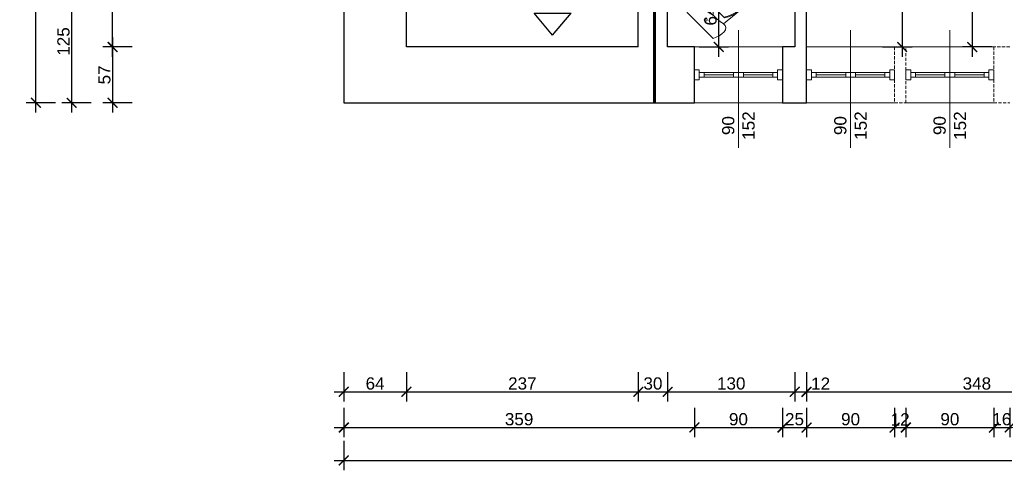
# Model space of a CAD drawing. Header units: millimetres. Extents: x 2709036 to 2756280, y 168165 to 192362.
# Tile 67 of 192: x 2713859 to 2714866, y 190326 to 190786. Entities that reach past the tile are written whole.
import ezdxf

# ---------------------------------------------------------------- set-up
doc = ezdxf.new("R2010")
doc.units = ezdxf.units.MM
doc.header["$MEASUREMENT"] = 0
doc.set_wipeout_variables(frame=1)
doc.linetypes.add('ACAD_ISO03W100', pattern=[30, 12, -18])
doc.linetypes.add('HIDDEN2', pattern=[4.7625, 3.175, -1.5875])
doc.layers.add('6 - OPISY', color=7, linetype='Continuous')
for name, color, linetype, lineweight in [('__MAZ_EKSP_PROJ', 3, 'Continuous', 0), ('__MAZ_OPIS_STOLARKA', 7, 'Continuous', 0), ('__MAZ_SCHODY', 7, 'Continuous', 0), ('__MAZ_STOLARKA OKIENNA', 7, 'Continuous', 9), ('__MAZ_WYMIARY', 7, 'Continuous', 9), ('__MAZ_ŚCIANY ISTNIEJĄCE', 7, 'Continuous', 30), ('Meble i wyposażenie', 8, 'Continuous', 5)]:
    doc.layers.add(name, color=color, linetype=linetype, lineweight=lineweight)
doc.styles.add('Arial', font='arial.ttf')
doc.styles.add('Dimensions', font='arial.ttf')
doc.styles.get("Standard").update_dxf_attribs({"font": 'arial.ttf'})
doc.styles.add('styl1', font='arial.ttf')
doc.dimstyles.new('100', dxfattribs={"dimtxt": 10, "dimasz": 10, "dimexe": 18, "dimexo": 15, "dimgap": 9, "dimtad": 1, "dimdec": 1, "dimrnd": 0.5, "dimdsep": 46, "dimtxsty": 'Dimensions', "dimblk": 'ARCHTICK', "dimcen": 9, "dimdle": 10, "dimadec": 1, "dimazin": 2, "dimtfac": 1, "dimtdec": 4, "dimtofl": 0, "dimtmove": 2, "dimatfit": 3, "dimfxl": 1, "dimtolj": 1, "dimtzin": 0, "dimarcsym": 0})

# ---------------------------------------------------------------- blocks, each defined once
blk = doc.blocks.new('WC DP')
at = {"color": 0, "lineweight": -2, "ltscale": 14728.445072}
blk.add_wipeout([(-189, -41), (-202, -72), (-212, -104), (-218, -137), (-220, -170), (-215, -193), (-200, -211), (-180, -222), (-156, -222), (-118, -215), (-79, -211), (-39, -208), (0, -207), (39, -208), (79, -211), (118, -215), (156, -222), (180, -222), (200, -211), (215, -193), (220, -170), (218, -137), (212, -104), (202, -72), (189, -41)], dxfattribs=at).dxf.layer = 'Meble i wyposażenie'
at = {"layer": 'Meble i wyposażenie', "color": 0, "lineweight": -2}
for p, q in [((-202, -72), (-212, -104)), ((-189, -41), (-202, -72)), ((189, -41), (-189, -41)), ((202, -72), (189, -41)), ((212, -104), (202, -72)), ((-212, -104), (-218, -137)), ((218, -137), (212, -104))]:
    blk.add_line(p, q, dxfattribs=at)
blk.add_circle((0, -123), 15, dxfattribs=at)
at = {"color": 0, "lineweight": -2, "ltscale": 9083.641401}
blk.add_wipeout([(-122, -272), (122, -272), (143, -309), (160, -349), (172, -391), (179, -434), (156, -222), (118, -215), (79, -211), (39, -208), (0, -207), (-39, -208), (-79, -211), (-118, -215), (-156, -222), (-179, -434), (-172, -391), (-160, -349), (-143, -309)], dxfattribs=at).dxf.layer = 'Meble i wyposażenie'
at = {"layer": 'Meble i wyposażenie', "color": 0, "lineweight": -2}
for p, q in [((-218, -137), (-220, -170)), ((-220, -170), (-215, -193)), ((-215, -193), (-200, -211)), ((200, -211), (215, -193)), ((215, -193), (220, -170)), ((220, -170), (218, -137))]:
    blk.add_line(p, q, dxfattribs=at)
at = {"color": 0, "lineweight": -2, "ltscale": 8188.801298}
blk.add_wipeout([(123, -636), (149, -599), (166, -559), (176, -518), (180, -476), (179, -434), (172, -390), (159, -347), (141, -306), (117, -264), (-117, -264), (-141, -306), (-159, -347), (-172, -390), (-179, -434), (-181, -476), (-176, -518), (-166, -559), (-149, -599), (-123, -636), (-88, -666), (-46, -684), (0, -691), (46, -684), (88, -666)], dxfattribs=at).dxf.layer = 'Meble i wyposażenie'
at = {"layer": 'Meble i wyposażenie', "color": 0, "lineweight": -2}
for p, q in [((-200, -211), (-180, -222)), ((-180, -222), (-156, -222)), ((-156, -222), (-179, -434)), ((-122, -272), (-143, -309)), ((-113, -272), (-134, -310)), ((122, -272), (-122, -272)), ((134, -310), (113, -272)), ((143, -309), (122, -272)), ((179, -434), (156, -222)), ((156, -222), (180, -222)), ((180, -222), (200, -211)), ((-172, -391), (-179, -434)), ((-160, -349), (-172, -391)), ((-164, -392), (-171, -435)), ((-152, -350), (-164, -392)), ((-143, -309), (-160, -349)), ((-134, -310), (-152, -350)), ((151, -350), (134, -310)), ((160, -349), (143, -309)), ((164, -392), (151, -350)), ((172, -391), (160, -349)), ((171, -435), (164, -392)), ((179, -434), (172, -391)), ((-179, -434), (-181, -476)), ((-181, -476), (-176, -518)), ((-171, -435), (-173, -476)), ((-173, -476), (-168, -517)), ((168, -517), (173, -476)), ((173, -476), (171, -435)), ((176, -518), (181, -476)), ((181, -476), (179, -434)), ((-176, -518), (-166, -559)), ((-168, -517), (-158, -557)), ((-166, -559), (-150, -598)), ((-158, -557), (-142, -595)), ((-150, -598), (-123, -636)), ((-142, -595), (-118, -631)), ((118, -631), (142, -595)), ((123, -636), (150, -598)), ((142, -595), (158, -557)), ((150, -598), (166, -559)), ((158, -557), (168, -517)), ((166, -559), (176, -518)), ((-123, -636), (-88, -666)), ((-118, -631), (-84, -659)), ((-88, -666), (-46, -684)), ((-84, -659), (-44, -677)), ((-46, -684), (0, -691)), ((-44, -677), (0, -683)), ((0, -683), (44, -677)), ((0, -691), (46, -684)), ((44, -677), (84, -659)), ((46, -684), (88, -666)), ((84, -659), (118, -631)), ((88, -666), (123, -636))]:
    blk.add_line(p, q, dxfattribs=at)
blk.add_ellipse((0, -989), major_axis=(785, 0), ratio=0.9963, start_param=1.370375, end_param=1.771221, dxfattribs=at)
blk = doc.blocks.new('*U10')
at = {"layer": '6 - OPISY'}
for p, q in [((-12.5, 15), (12.5, 15)), ((0, 0), (-12.5, 15)), ((0, 0), (12.5, 15))]:
    blk.add_line(p, q, dxfattribs=at)
blk.add_attdef('KOTAWYS', (5, 25), '', height=10, dxfattribs=at)
blk = doc.blocks.new('_ArchTick')
at = {"color": 0, "linetype": 'ByBlock', "const_width": 0.15}
blk.add_lwpolyline([(-0.5, -0.5), (0.5, 0.5)], dxfattribs=at)
blk = doc.blocks.new('*D874')
at = {"layer": '__MAZ_WYMIARY', "color": 0, "lineweight": -2}
for p, q in [((2714190.7, 190355.7), (2714190.7, 190325.7)), ((2716989.7, 190355.7), (2716989.7, 190325.7)), ((2714180.7, 190335.7), (2716999.7, 190335.7))]:
    blk.add_line(p, q, dxfattribs=at)
at = {"layer": 'Defpoints', "color": 0, "lineweight": 30}
for p in [(2714190.7, 190701.1), (2716989.7, 190701.1), (2716989.7, 190335.7)]:
    blk.add_point(p, dxfattribs=at)
at = {"layer": '__MAZ_WYMIARY', "color": 0, "lineweight": -2, "xscale": 10, "yscale": 10, "zscale": 10, "rotation": 180}
blk.add_blockref('_ArchTick', (2714190.7, 190335.7), dxfattribs=at)
at = {"layer": '__MAZ_WYMIARY', "color": 0, "lineweight": -2, "xscale": 10, "yscale": 10, "zscale": 10}
blk.add_blockref('_ArchTick', (2716989.7, 190335.7), dxfattribs=at)
at = {"layer": '__MAZ_WYMIARY', "color": 0, "lineweight": 5, "insert": (2715590.2, 190344.1), "char_height": 12.5, "attachment_point": 5, "style": 'Arial'}
blk.add_mtext('\\A1;2799', dxfattribs=at)
blk = doc.blocks.new('*D886')
at = {"layer": '__MAZ_WYMIARY', "color": 0, "lineweight": -2}
for p, q in [((2714190.7, 190425.9), (2714190.7, 190395.9)), ((2714254.7, 190425.9), (2714254.7, 190395.9)), ((2714180.7, 190405.9), (2714264.7, 190405.9))]:
    blk.add_line(p, q, dxfattribs=at)
at = {"layer": 'Defpoints', "color": 0, "lineweight": 30}
for p in [(2714254.7, 190758.1), (2714190.7, 190701.1), (2714254.7, 190405.9)]:
    blk.add_point(p, dxfattribs=at)
at = {"layer": '__MAZ_WYMIARY', "color": 0, "lineweight": -2, "xscale": 10, "yscale": 10, "zscale": 10, "rotation": 180}
blk.add_blockref('_ArchTick', (2714190.7, 190405.9), dxfattribs=at)
at = {"layer": '__MAZ_WYMIARY', "color": 0, "lineweight": -2, "xscale": 10, "yscale": 10, "zscale": 10}
blk.add_blockref('_ArchTick', (2714254.7, 190405.9), dxfattribs=at)
at = {"layer": '__MAZ_WYMIARY', "color": 0, "lineweight": 5, "insert": (2714222.7, 190414.3), "char_height": 12.5, "attachment_point": 5, "style": 'Arial'}
blk.add_mtext('\\A1;64', dxfattribs=at)
blk = doc.blocks.new('*D887')
at = {"layer": '__MAZ_WYMIARY', "color": 0, "lineweight": -2}
for p, q in [((2714254.7, 190425.9), (2714254.7, 190395.9)), ((2714491.7, 190425.9), (2714491.7, 190395.9)), ((2714244.7, 190405.9), (2714501.7, 190405.9))]:
    blk.add_line(p, q, dxfattribs=at)
at = {"layer": 'Defpoints', "color": 0, "lineweight": 30}
for p in [(2714254.7, 190758.1), (2714491.7, 190758.1), (2714491.7, 190405.9)]:
    blk.add_point(p, dxfattribs=at)
at = {"layer": '__MAZ_WYMIARY', "color": 0, "lineweight": -2, "xscale": 10, "yscale": 10, "zscale": 10, "rotation": 180}
blk.add_blockref('_ArchTick', (2714254.7, 190405.9), dxfattribs=at)
at = {"layer": '__MAZ_WYMIARY', "color": 0, "lineweight": -2, "xscale": 10, "yscale": 10, "zscale": 10}
blk.add_blockref('_ArchTick', (2714491.7, 190405.9), dxfattribs=at)
at = {"layer": '__MAZ_WYMIARY', "color": 0, "lineweight": 5, "insert": (2714373.2, 190414.3), "char_height": 12.5, "attachment_point": 5, "style": 'Arial'}
blk.add_mtext('\\A1;237', dxfattribs=at)
blk = doc.blocks.new('*D888')
at = {"layer": '__MAZ_WYMIARY', "color": 0, "lineweight": -2}
for p, q in [((2714491.7, 190425.9), (2714491.7, 190395.9)), ((2714521.7, 190425.9), (2714521.7, 190395.9)), ((2714481.7, 190405.9), (2714531.7, 190405.9))]:
    blk.add_line(p, q, dxfattribs=at)
at = {"layer": 'Defpoints', "color": 0, "lineweight": 30}
for p in [(2714491.7, 190758.1), (2714521.7, 190758.1), (2714521.7, 190405.9)]:
    blk.add_point(p, dxfattribs=at)
at = {"layer": '__MAZ_WYMIARY', "color": 0, "lineweight": -2, "xscale": 10, "yscale": 10, "zscale": 10, "rotation": 180}
blk.add_blockref('_ArchTick', (2714491.7, 190405.9), dxfattribs=at)
at = {"layer": '__MAZ_WYMIARY', "color": 0, "lineweight": -2, "xscale": 10, "yscale": 10, "zscale": 10}
blk.add_blockref('_ArchTick', (2714521.7, 190405.9), dxfattribs=at)
at = {"layer": '__MAZ_WYMIARY', "color": 0, "lineweight": 5, "insert": (2714506.7, 190414.3), "char_height": 12.5, "attachment_point": 5, "style": 'Arial'}
blk.add_mtext('\\A1;30', dxfattribs=at)
blk = doc.blocks.new('*D889')
at = {"layer": '__MAZ_WYMIARY', "color": 0, "lineweight": -2}
for p, q in [((2714521.7, 190425.9), (2714521.7, 190395.9)), ((2714651.7, 190425.9), (2714651.7, 190395.9)), ((2714511.7, 190405.9), (2714661.7, 190405.9))]:
    blk.add_line(p, q, dxfattribs=at)
at = {"layer": 'Defpoints', "color": 0, "lineweight": 30}
for p in [(2714521.7, 190758.1), (2714651.7, 190758.1), (2714651.7, 190405.9)]:
    blk.add_point(p, dxfattribs=at)
at = {"layer": '__MAZ_WYMIARY', "color": 0, "lineweight": -2, "xscale": 10, "yscale": 10, "zscale": 10, "rotation": 180}
blk.add_blockref('_ArchTick', (2714521.7, 190405.9), dxfattribs=at)
at = {"layer": '__MAZ_WYMIARY', "color": 0, "lineweight": -2, "xscale": 10, "yscale": 10, "zscale": 10}
blk.add_blockref('_ArchTick', (2714651.7, 190405.9), dxfattribs=at)
at = {"layer": '__MAZ_WYMIARY', "color": 0, "lineweight": 5, "insert": (2714586.7, 190414.3), "char_height": 12.5, "attachment_point": 5, "style": 'Arial'}
blk.add_mtext('\\A1;130', dxfattribs=at)
blk = doc.blocks.new('*D890')
at = {"layer": '__MAZ_WYMIARY', "color": 0, "lineweight": -2}
for p, q in [((2714663.7, 190425.9), (2714663.7, 190395.9)), ((2715011.8, 190425.9), (2715011.8, 190395.9)), ((2714653.7, 190405.9), (2715021.8, 190405.9))]:
    blk.add_line(p, q, dxfattribs=at)
at = {"layer": 'Defpoints', "color": 0, "lineweight": 30}
for p in [(2715011.8, 190780.9), (2714663.7, 190758.1), (2715011.8, 190405.9)]:
    blk.add_point(p, dxfattribs=at)
at = {"layer": '__MAZ_WYMIARY', "color": 0, "lineweight": -2, "xscale": 10, "yscale": 10, "zscale": 10, "rotation": 180}
blk.add_blockref('_ArchTick', (2714663.7, 190405.9), dxfattribs=at)
at = {"layer": '__MAZ_WYMIARY', "color": 0, "lineweight": -2, "xscale": 10, "yscale": 10, "zscale": 10}
blk.add_blockref('_ArchTick', (2715011.8, 190405.9), dxfattribs=at)
at = {"layer": '__MAZ_WYMIARY', "color": 0, "lineweight": 5, "insert": (2714837.8, 190414.3), "char_height": 12.5, "attachment_point": 5, "style": 'Arial'}
blk.add_mtext('\\A1;348', dxfattribs=at)
blk = doc.blocks.new('*D911')
at = {"layer": '__MAZ_WYMIARY', "color": 0, "lineweight": -2}
for p, q in [((2714651.7, 190425.9), (2714651.7, 190395.9)), ((2714663.7, 190425.9), (2714663.7, 190395.9)), ((2714641.7, 190405.9), (2714673.7, 190405.9))]:
    blk.add_line(p, q, dxfattribs=at)
at = {"layer": 'Defpoints', "color": 0, "lineweight": 30}
for p in [(2714651.7, 190758.1), (2714663.7, 190758.1), (2714663.7, 190405.9)]:
    blk.add_point(p, dxfattribs=at)
at = {"layer": '__MAZ_WYMIARY', "color": 0, "lineweight": -2, "xscale": 10, "yscale": 10, "zscale": 10, "rotation": 180}
blk.add_blockref('_ArchTick', (2714651.7, 190405.9), dxfattribs=at)
at = {"layer": '__MAZ_WYMIARY', "color": 0, "lineweight": -2, "xscale": 10, "yscale": 10, "zscale": 10}
blk.add_blockref('_ArchTick', (2714663.7, 190405.9), dxfattribs=at)
at = {"layer": '__MAZ_WYMIARY', "color": 0, "lineweight": 5, "insert": (2714678.1, 190414.2), "char_height": 12.5, "attachment_point": 5, "style": 'Arial'}
blk.add_mtext('\\A1;12', dxfattribs=at)
blk = doc.blocks.new('*D914')
at = {"layer": '__MAZ_WYMIARY', "color": 0, "lineweight": -2}
for p, q in [((2714190.7, 190389.4), (2714190.7, 190359.4)), ((2714549.1, 190389.4), (2714549.1, 190359.4)), ((2714180.7, 190369.4), (2714559.1, 190369.4))]:
    blk.add_line(p, q, dxfattribs=at)
at = {"layer": 'Defpoints', "color": 0, "lineweight": 30}
for p in [(2714190.7, 190701.1), (2714549.1, 190701.1), (2714549.1, 190369.4)]:
    blk.add_point(p, dxfattribs=at)
at = {"layer": '__MAZ_WYMIARY', "color": 0, "lineweight": -2, "xscale": 10, "yscale": 10, "zscale": 10, "rotation": 180}
blk.add_blockref('_ArchTick', (2714190.7, 190369.4), dxfattribs=at)
at = {"layer": '__MAZ_WYMIARY', "color": 0, "lineweight": -2, "xscale": 10, "yscale": 10, "zscale": 10}
blk.add_blockref('_ArchTick', (2714549.1, 190369.4), dxfattribs=at)
at = {"layer": '__MAZ_WYMIARY', "color": 0, "lineweight": 5, "insert": (2714369.9, 190377.8), "char_height": 12.5, "attachment_point": 5, "style": 'Arial'}
blk.add_mtext('\\A1;359', dxfattribs=at)
blk = doc.blocks.new('*D915')
at = {"layer": '__MAZ_WYMIARY', "color": 0, "lineweight": -2}
for p, q in [((2714549.1, 190389.4), (2714549.1, 190359.4)), ((2714639.1, 190389.4), (2714639.1, 190359.4)), ((2714539.1, 190369.4), (2714649.1, 190369.4))]:
    blk.add_line(p, q, dxfattribs=at)
at = {"layer": 'Defpoints', "color": 0, "lineweight": 30}
for p in [(2714549.1, 190701.1), (2714639.1, 190701.1), (2714639.1, 190369.4)]:
    blk.add_point(p, dxfattribs=at)
at = {"layer": '__MAZ_WYMIARY', "color": 0, "lineweight": -2, "xscale": 10, "yscale": 10, "zscale": 10, "rotation": 180}
blk.add_blockref('_ArchTick', (2714549.1, 190369.4), dxfattribs=at)
at = {"layer": '__MAZ_WYMIARY', "color": 0, "lineweight": -2, "xscale": 10, "yscale": 10, "zscale": 10}
blk.add_blockref('_ArchTick', (2714639.1, 190369.4), dxfattribs=at)
at = {"layer": '__MAZ_WYMIARY', "color": 0, "lineweight": 5, "insert": (2714594.1, 190377.8), "char_height": 12.5, "attachment_point": 5, "style": 'Arial'}
blk.add_mtext('\\A1;90', dxfattribs=at)
blk = doc.blocks.new('*D916')
at = {"layer": '__MAZ_WYMIARY', "color": 0, "lineweight": -2}
for p, q in [((2714639.1, 190389.4), (2714639.1, 190359.4)), ((2714663.7, 190389.4), (2714663.7, 190359.4)), ((2714629.1, 190369.4), (2714673.7, 190369.4))]:
    blk.add_line(p, q, dxfattribs=at)
at = {"layer": 'Defpoints', "color": 0, "lineweight": 30}
for p in [(2714639.1, 190701), (2714663.7, 190701.1), (2714663.7, 190369.4)]:
    blk.add_point(p, dxfattribs=at)
at = {"layer": '__MAZ_WYMIARY', "color": 0, "lineweight": -2, "xscale": 10, "yscale": 10, "zscale": 10, "rotation": 180}
blk.add_blockref('_ArchTick', (2714639.1, 190369.4), dxfattribs=at)
at = {"layer": '__MAZ_WYMIARY', "color": 0, "lineweight": -2, "xscale": 10, "yscale": 10, "zscale": 10}
blk.add_blockref('_ArchTick', (2714663.7, 190369.4), dxfattribs=at)
at = {"layer": '__MAZ_WYMIARY', "color": 0, "lineweight": 5, "insert": (2714651.4, 190377.8), "char_height": 12.5, "attachment_point": 5, "style": 'Arial'}
blk.add_mtext('\\A1;25', dxfattribs=at)
blk = doc.blocks.new('*D917')
at = {"layer": '__MAZ_WYMIARY', "color": 0, "lineweight": -2}
for p, q in [((2714663.7, 190389.4), (2714663.7, 190359.4)), ((2714753.7, 190389.4), (2714753.7, 190359.4)), ((2714653.7, 190369.4), (2714763.7, 190369.4))]:
    blk.add_line(p, q, dxfattribs=at)
at = {"layer": 'Defpoints', "color": 0, "lineweight": 30}
for p in [(2714663.7, 190701), (2714753.7, 190701), (2714753.7, 190369.4)]:
    blk.add_point(p, dxfattribs=at)
at = {"layer": '__MAZ_WYMIARY', "color": 0, "lineweight": -2, "xscale": 10, "yscale": 10, "zscale": 10, "rotation": 180}
blk.add_blockref('_ArchTick', (2714663.7, 190369.4), dxfattribs=at)
at = {"layer": '__MAZ_WYMIARY', "color": 0, "lineweight": -2, "xscale": 10, "yscale": 10, "zscale": 10}
blk.add_blockref('_ArchTick', (2714753.7, 190369.4), dxfattribs=at)
at = {"layer": '__MAZ_WYMIARY', "color": 0, "lineweight": 5, "insert": (2714708.7, 190377.8), "char_height": 12.5, "attachment_point": 5, "style": 'Arial'}
blk.add_mtext('\\A1;90', dxfattribs=at)
blk = doc.blocks.new('*D918')
at = {"layer": '__MAZ_WYMIARY', "color": 0, "lineweight": -2}
for p, q in [((2714753.7, 190389.4), (2714753.7, 190359.4)), ((2714765.2, 190389.4), (2714765.2, 190359.4)), ((2714743.7, 190369.4), (2714775.2, 190369.4))]:
    blk.add_line(p, q, dxfattribs=at)
at = {"layer": 'Defpoints', "color": 0, "lineweight": 30}
for p in [(2714753.7, 190701.1), (2714765.2, 190701.1), (2714765.2, 190369.4)]:
    blk.add_point(p, dxfattribs=at)
at = {"layer": '__MAZ_WYMIARY', "color": 0, "lineweight": -2, "xscale": 10, "yscale": 10, "zscale": 10, "rotation": 180}
blk.add_blockref('_ArchTick', (2714753.7, 190369.4), dxfattribs=at)
at = {"layer": '__MAZ_WYMIARY', "color": 0, "lineweight": -2, "xscale": 10, "yscale": 10, "zscale": 10}
blk.add_blockref('_ArchTick', (2714765.2, 190369.4), dxfattribs=at)
at = {"layer": '__MAZ_WYMIARY', "color": 0, "lineweight": 5, "insert": (2714759.4, 190377.7), "char_height": 12.5, "attachment_point": 5, "style": 'Arial'}
blk.add_mtext('\\A1;12', dxfattribs=at)
blk = doc.blocks.new('*D919')
at = {"layer": '__MAZ_WYMIARY', "color": 0, "lineweight": -2}
for p, q in [((2714765.2, 190389.4), (2714765.2, 190359.4)), ((2714855.2, 190389.4), (2714855.2, 190359.4)), ((2714755.2, 190369.4), (2714865.2, 190369.4))]:
    blk.add_line(p, q, dxfattribs=at)
at = {"layer": 'Defpoints', "color": 0, "lineweight": 30}
for p in [(2714765.2, 190701.1), (2714855.2, 190701.1), (2714855.2, 190369.4)]:
    blk.add_point(p, dxfattribs=at)
at = {"layer": '__MAZ_WYMIARY', "color": 0, "lineweight": -2, "xscale": 10, "yscale": 10, "zscale": 10, "rotation": 180}
blk.add_blockref('_ArchTick', (2714765.2, 190369.4), dxfattribs=at)
at = {"layer": '__MAZ_WYMIARY', "color": 0, "lineweight": -2, "xscale": 10, "yscale": 10, "zscale": 10}
blk.add_blockref('_ArchTick', (2714855.2, 190369.4), dxfattribs=at)
at = {"layer": '__MAZ_WYMIARY', "color": 0, "lineweight": 5, "insert": (2714810.2, 190377.8), "char_height": 12.5, "attachment_point": 5, "style": 'Arial'}
blk.add_mtext('\\A1;90', dxfattribs=at)
blk = doc.blocks.new('*D920')
at = {"layer": '__MAZ_WYMIARY', "color": 0, "lineweight": -2}
for p, q in [((2714855.2, 190389.4), (2714855.2, 190359.4)), ((2714871.4, 190389.4), (2714871.4, 190359.4)), ((2714845.2, 190369.4), (2714881.4, 190369.4))]:
    blk.add_line(p, q, dxfattribs=at)
at = {"layer": 'Defpoints', "color": 0, "lineweight": 30}
for p in [(2714855.2, 190701), (2714871.4, 190701), (2714871.4, 190369.4)]:
    blk.add_point(p, dxfattribs=at)
at = {"layer": '__MAZ_WYMIARY', "color": 0, "lineweight": -2, "xscale": 10, "yscale": 10, "zscale": 10, "rotation": 180}
blk.add_blockref('_ArchTick', (2714855.2, 190369.4), dxfattribs=at)
at = {"layer": '__MAZ_WYMIARY', "color": 0, "lineweight": -2, "xscale": 10, "yscale": 10, "zscale": 10}
blk.add_blockref('_ArchTick', (2714871.4, 190369.4), dxfattribs=at)
at = {"layer": '__MAZ_WYMIARY', "color": 0, "lineweight": 5, "insert": (2714863.3, 190377.8), "char_height": 12.5, "attachment_point": 5, "style": 'Arial'}
blk.add_mtext('\\A1;16', dxfattribs=at)
blk = doc.blocks.new('*D921')
at = {"layer": '__MAZ_WYMIARY', "color": 0, "lineweight": -2}
for p, q in [((2714871.4, 190389.4), (2714871.4, 190359.4)), ((2714961.4, 190389.4), (2714961.4, 190359.4)), ((2714861.4, 190369.4), (2714971.4, 190369.4))]:
    blk.add_line(p, q, dxfattribs=at)
at = {"layer": 'Defpoints', "color": 0, "lineweight": 30}
for p in [(2714871.4, 190701), (2714961.4, 190701.1), (2714961.4, 190369.4)]:
    blk.add_point(p, dxfattribs=at)
at = {"layer": '__MAZ_WYMIARY', "color": 0, "lineweight": -2, "xscale": 10, "yscale": 10, "zscale": 10, "rotation": 180}
blk.add_blockref('_ArchTick', (2714871.4, 190369.4), dxfattribs=at)
at = {"layer": '__MAZ_WYMIARY', "color": 0, "lineweight": -2, "xscale": 10, "yscale": 10, "zscale": 10}
blk.add_blockref('_ArchTick', (2714961.4, 190369.4), dxfattribs=at)
at = {"layer": '__MAZ_WYMIARY', "color": 0, "lineweight": 5, "insert": (2714916.4, 190377.8), "char_height": 12.5, "attachment_point": 5, "style": 'Arial'}
blk.add_mtext('\\A1;90', dxfattribs=at)
blk = doc.blocks.new('*D1027')
at = {"layer": '__MAZ_WYMIARY', "color": 0, "lineweight": -2}
for p, q in [((2714833.1, 191093.6), (2714833.1, 190748.1)), ((2714853.1, 191083.6), (2714823.1, 191083.6)), ((2714853.1, 190758.1), (2714823.1, 190758.1))]:
    blk.add_line(p, q, dxfattribs=at)
at = {"layer": 'Defpoints', "color": 0, "lineweight": 30}
for p in [(2714876.5, 191083.6), (2714833.1, 190758.1), (2714876.5, 190758.1)]:
    blk.add_point(p, dxfattribs=at)
at = {"layer": '__MAZ_WYMIARY', "color": 0, "lineweight": -2, "xscale": 10, "yscale": 10, "zscale": 10}
for p, rotation in [((2714833.1, 191083.6), 90), ((2714833.1, 190758.1), 270)]:
    blk.add_blockref('_ArchTick', p, dxfattribs=dict(at, rotation=rotation))
at = {"layer": '__MAZ_WYMIARY', "color": 0, "lineweight": 5, "insert": (2714824.8, 190920.8), "char_height": 12.5, "attachment_point": 5, "rotation": 90, "style": 'Arial'}
blk.add_mtext('\\A1;326', dxfattribs=at)
blk = doc.blocks.new('*D1028')
at = {"layer": '__MAZ_WYMIARY', "color": 0, "lineweight": -2}
for p, q in [((2714574, 190748.1), (2714574, 190831.4)), ((2714554, 190821.4), (2714584, 190821.4)), ((2714554, 190758.1), (2714584, 190758.1))]:
    blk.add_line(p, q, dxfattribs=at)
at = {"layer": 'Defpoints', "color": 0, "lineweight": 30}
for p in [(2714521.7, 190821.4), (2714574, 190821.4), (2714521.7, 190758.1)]:
    blk.add_point(p, dxfattribs=at)
at = {"layer": '__MAZ_WYMIARY', "color": 0, "lineweight": -2, "xscale": 10, "yscale": 10, "zscale": 10}
for p, rotation in [((2714574, 190821.4), 90), ((2714574, 190758.1), 270)]:
    blk.add_blockref('_ArchTick', p, dxfattribs=dict(at, rotation=rotation))
at = {"layer": '__MAZ_WYMIARY', "color": 0, "lineweight": 5, "insert": (2714565.6, 190789.7), "char_height": 12.5, "attachment_point": 5, "rotation": 90, "style": 'Arial'}
blk.add_mtext('\\A1;64', dxfattribs=at)
blk = doc.blocks.new('*D1043')
at = {"layer": '__MAZ_WYMIARY', "color": 0, "lineweight": -2}
for p, q in [((2713954.4, 190768.1), (2713954.4, 190691.1)), ((2713974.4, 190758.1), (2713944.4, 190758.1)), ((2713974.4, 190701.1), (2713944.4, 190701.1))]:
    blk.add_line(p, q, dxfattribs=at)
at = {"layer": 'Defpoints', "color": 0, "lineweight": 30}
for p in [(2714254.7, 190758.1), (2713954.4, 190701.1), (2714254.7, 190701.1)]:
    blk.add_point(p, dxfattribs=at)
at = {"layer": '__MAZ_WYMIARY', "color": 0, "lineweight": -2, "xscale": 10, "yscale": 10, "zscale": 10}
for p, rotation in [((2713954.4, 190758.1), 90), ((2713954.4, 190701.1), 270)]:
    blk.add_blockref('_ArchTick', p, dxfattribs=dict(at, rotation=rotation))
at = {"layer": '__MAZ_WYMIARY', "color": 0, "lineweight": 5, "insert": (2713946, 190729.6), "char_height": 12.5, "attachment_point": 5, "rotation": 90, "style": 'Arial'}
blk.add_mtext('\\A1;57', dxfattribs=at)
blk = doc.blocks.new('*D1044')
at = {"layer": '__MAZ_WYMIARY', "color": 0, "lineweight": -2}
for p, q in [((2713954.4, 190748.1), (2713954.4, 191324.1)), ((2713974.4, 191314.1), (2713944.4, 191314.1)), ((2713974.4, 190758.1), (2713944.4, 190758.1))]:
    blk.add_line(p, q, dxfattribs=at)
at = {"layer": 'Defpoints', "color": 0, "lineweight": 30}
for p in [(2713954.4, 191314.1), (2714254.7, 191314.1), (2714254.7, 190758.1)]:
    blk.add_point(p, dxfattribs=at)
at = {"layer": '__MAZ_WYMIARY', "color": 0, "lineweight": -2, "xscale": 10, "yscale": 10, "zscale": 10}
for p, rotation in [((2713954.4, 191314.1), 90), ((2713954.4, 190758.1), 270)]:
    blk.add_blockref('_ArchTick', p, dxfattribs=dict(at, rotation=rotation))
at = {"layer": '__MAZ_WYMIARY', "color": 0, "lineweight": 5, "insert": (2713946, 191036.1), "char_height": 12.5, "attachment_point": 5, "rotation": 90, "style": 'Arial'}
blk.add_mtext('\\A1;556', dxfattribs=at)
blk = doc.blocks.new('*D1050')
at = {"layer": '__MAZ_WYMIARY', "color": 0, "lineweight": -2}
for p, q in [((2713912.6, 190691.1), (2713912.6, 190836.3)), ((2713932.6, 190826.3), (2713902.6, 190826.3)), ((2713932.6, 190701.1), (2713902.6, 190701.1))]:
    blk.add_line(p, q, dxfattribs=at)
at = {"layer": 'Defpoints', "color": 0, "lineweight": 30}
for p in [(2713912.6, 190826.3), (2714190.7, 190826.3), (2714190.7, 190701.1)]:
    blk.add_point(p, dxfattribs=at)
at = {"layer": '__MAZ_WYMIARY', "color": 0, "lineweight": -2, "xscale": 10, "yscale": 10, "zscale": 10}
for p, rotation in [((2713912.6, 190826.3), 90), ((2713912.6, 190701.1), 270)]:
    blk.add_blockref('_ArchTick', p, dxfattribs=dict(at, rotation=rotation))
at = {"layer": '__MAZ_WYMIARY', "color": 0, "lineweight": 5, "insert": (2713904.2, 190763.7), "char_height": 12.5, "attachment_point": 5, "rotation": 90, "style": 'Arial'}
blk.add_mtext('\\A1;125', dxfattribs=at)
blk = doc.blocks.new('*D1061')
at = {"layer": '__MAZ_WYMIARY', "color": 0, "lineweight": -2}
for p, q in [((2713876, 190691.1), (2713876, 192005.1)), ((2713896, 191995.1), (2713866, 191995.1)), ((2713896, 190701.1), (2713866, 190701.1))]:
    blk.add_line(p, q, dxfattribs=at)
at = {"layer": 'Defpoints', "color": 0, "lineweight": 30}
for p in [(2713876, 191995.1), (2714190.7, 191995.1), (2714190.7, 190701.1)]:
    blk.add_point(p, dxfattribs=at)
at = {"layer": '__MAZ_WYMIARY', "color": 0, "lineweight": -2, "xscale": 10, "yscale": 10, "zscale": 10}
for p, rotation in [((2713876, 191995.1), 90), ((2713876, 190701.1), 270)]:
    blk.add_blockref('_ArchTick', p, dxfattribs=dict(at, rotation=rotation))
at = {"layer": '__MAZ_WYMIARY', "color": 0, "lineweight": 5, "insert": (2713867.6, 191348.1), "char_height": 12.5, "attachment_point": 5, "rotation": 90, "style": 'Arial'}
blk.add_mtext('\\A1;1294', dxfattribs=at)
blk = doc.blocks.new('*D1378')
at = {"layer": '__MAZ_WYMIARY', "color": 0, "lineweight": -2}
for p, q in [((2714761.5, 190996.3), (2714761.5, 190748.1)), ((2714741.5, 190986.3), (2714771.5, 190986.3)), ((2714741.5, 190758.1), (2714771.5, 190758.1))]:
    blk.add_line(p, q, dxfattribs=at)
at = {"layer": 'Defpoints', "color": 0, "lineweight": 30}
for p in [(2714663.7, 190986.3), (2714663.7, 190758.1), (2714761.5, 190758.1)]:
    blk.add_point(p, dxfattribs=at)
at = {"layer": '__MAZ_WYMIARY', "color": 0, "lineweight": -2, "xscale": 10, "yscale": 10, "zscale": 10}
for p, rotation in [((2714761.5, 190986.3), 90), ((2714761.5, 190758.1), 270)]:
    blk.add_blockref('_ArchTick', p, dxfattribs=dict(at, rotation=rotation))
at = {"layer": '__MAZ_WYMIARY', "color": 0, "lineweight": 5, "insert": (2714753.1, 190872.2), "char_height": 12.5, "attachment_point": 5, "rotation": 90, "style": 'Arial'}
blk.add_mtext('\\A1;228', dxfattribs=at)

msp = doc.modelspace()

# ---------------------------------------------------------------- linework, layer by layer
at = {"layer": '__MAZ_EKSP_PROJ', "linetype": 'ACAD_ISO03W100', "const_width": 3}
msp.add_lwpolyline([(2714508.3, 190701.1), (2714508.3, 191328.6), (2714190.7, 191328.6)], dxfattribs=at)
at = {"layer": '__MAZ_OPIS_STOLARKA', "color": 252}
for points in [[(2714594.1, 190655.1), (2714594.1, 190775.3)], [(2714708.7, 190655.1), (2714708.7, 190775.3)], [(2714810.2, 190655.1), (2714810.2, 190775.3)]]:
    msp.add_lwpolyline(points, dxfattribs=at)
at = {"layer": '__MAZ_SCHODY', "color": 252, "linetype": 'HIDDEN2', "lineweight": 5}
for p, q in [((2714639.1, 190758.1), (2714549.1, 190758.1)), ((2714753.7, 190758.1), (2714663.7, 190758.1)), ((2714753.7, 190758.1), (2714753.7, 190701.1)), ((2714765.2, 190758.1), (2714753.7, 190758.1)), ((2714765.2, 190701.1), (2714765.2, 190758.1)), ((2714855.2, 190758.1), (2714765.2, 190758.1)), ((2714855.2, 190758.1), (2714855.2, 190701.1)), ((2714871.4, 190758.1), (2714855.2, 190758.1)), ((2714549.1, 190701.1), (2714639.1, 190701.1)), ((2714663.7, 190701.1), (2714753.7, 190701.1)), ((2714753.7, 190701.1), (2714765.2, 190701.1)), ((2714765.2, 190701.1), (2714855.2, 190701.1)), ((2714855.2, 190701.1), (2714871.4, 190701.1))]:
    msp.add_line(p, q, dxfattribs=at)
at = {"layer": '__MAZ_STOLARKA OKIENNA', "color": 252, "linetype": 'Continuous'}
for p, q in [((2714549.1, 190758.1), (2714639.1, 190758.1)), ((2714663.7, 190758.1), (2714753.7, 190758.1)), ((2714765.2, 190758.1), (2714855.2, 190758.1)), ((2714559.1, 190727.1), (2714559.1, 190732.1)), ((2714559.1, 190729.6), (2714589.1, 190729.6)), ((2714589.1, 190727.1), (2714589.1, 190732.1)), ((2714599.1, 190727.1), (2714599.1, 190732.1)), ((2714629.1, 190729.6), (2714599.1, 190729.6)), ((2714629.1, 190727.1), (2714629.1, 190732.1)), ((2714673.7, 190727.1), (2714673.7, 190732.1)), ((2714673.7, 190729.6), (2714703.7, 190729.6)), ((2714703.7, 190727.1), (2714703.7, 190732.1)), ((2714713.7, 190727.1), (2714713.7, 190732.1)), ((2714743.7, 190729.6), (2714713.7, 190729.6)), ((2714743.7, 190727.1), (2714743.7, 190732.1)), ((2714775.2, 190727.1), (2714775.2, 190732.1)), ((2714775.2, 190729.6), (2714805.2, 190729.6)), ((2714805.2, 190727.1), (2714805.2, 190732.1)), ((2714815.2, 190727.1), (2714815.2, 190732.1)), ((2714845.2, 190729.6), (2714815.2, 190729.6)), ((2714845.2, 190727.1), (2714845.2, 190732.1)), ((2714549.1, 190701.1), (2714639.1, 190701.1)), ((2714663.7, 190701.1), (2714753.7, 190701.1)), ((2714765.2, 190701.1), (2714855.2, 190701.1))]:
    msp.add_line(p, q, dxfattribs=at)
for points in [[(2714554.1, 190734.6), (2714549.1, 190734.6), (2714549.1, 190724.6), (2714554.1, 190724.6)], [(2714554.1, 190727.1), (2714554.1, 190732.1), (2714594.1, 190732.1), (2714594.1, 190727.1)], [(2714634.1, 190727.1), (2714634.1, 190732.1), (2714594.1, 190732.1), (2714594.1, 190727.1)], [(2714634.1, 190734.6), (2714639.1, 190734.6), (2714639.1, 190724.6), (2714634.1, 190724.6)], [(2714668.7, 190734.6), (2714663.7, 190734.6), (2714663.7, 190724.6), (2714668.7, 190724.6)], [(2714668.7, 190727.1), (2714668.7, 190732.1), (2714708.7, 190732.1), (2714708.7, 190727.1)], [(2714748.7, 190727.1), (2714748.7, 190732.1), (2714708.7, 190732.1), (2714708.7, 190727.1)], [(2714748.7, 190734.6), (2714753.7, 190734.6), (2714753.7, 190724.6), (2714748.7, 190724.6)], [(2714770.2, 190734.6), (2714765.2, 190734.6), (2714765.2, 190724.6), (2714770.2, 190724.6)], [(2714770.2, 190727.1), (2714770.2, 190732.1), (2714810.2, 190732.1), (2714810.2, 190727.1)], [(2714850.2, 190727.1), (2714850.2, 190732.1), (2714810.2, 190732.1), (2714810.2, 190727.1)], [(2714850.2, 190734.6), (2714855.2, 190734.6), (2714855.2, 190724.6), (2714850.2, 190724.6)]]:
    msp.add_lwpolyline(points, close=True, dxfattribs=at)
at = {"layer": '__MAZ_ŚCIANY ISTNIEJĄCE', "color": 252, "ltscale": 15}
for p, q in [((2714491.7, 190758.1), (2714491.7, 191146.1)), ((2714663.7, 190701.1), (2714663.7, 190986.3)), ((2714651.7, 190971.6), (2714651.7, 190758.1)), ((2714190.7, 190826.3), (2714190.7, 190701.1)), ((2714254.7, 190758.1), (2714254.7, 190826.3)), ((2714521.7, 190758.1), (2714521.7, 190821.4)), ((2714491.7, 190758.1), (2714254.7, 190758.1)), ((2714549.1, 190758.1), (2714521.7, 190758.1)), ((2714549.1, 190701.1), (2714549.1, 190758.1)), ((2714639.1, 190758.1), (2714639.1, 190701.1)), ((2714651.7, 190758.1), (2714639.1, 190758.1)), ((2714190.7, 190701.1), (2714549.1, 190701.1)), ((2714639.1, 190701.1), (2714663.7, 190701.1))]:
    msp.add_line(p, q, dxfattribs=at)

# ---------------------------------------------------------------- block references
at = {"layer": '6 - OPISY', "color": 252, "xscale": 1.5, "yscale": 1.5, "zscale": 1.5}
msp.add_blockref('*U10', (2714404.2, 190770), dxfattribs=at).add_auto_attribs({'KOTAWYS': '-1,33'})

# ---------------------------------------------------------------- texts
at = {"layer": '__MAZ_OPIS_STOLARKA', "color": 252, "char_height": 12.5, "width": 38.31, "attachment_point": 5, "rotation": 90, "style": 'styl1'}
for insert in [(2714594.1, 190677.8), (2714708.7, 190677.8), (2714810.2, 190677.8)]:
    msp.add_mtext('90\\P152', dxfattribs=dict(at, insert=insert))

# ---------------------------------------------------------------- dimensions: what is measured, and where the dimension line sits
at = {"layer": '__MAZ_WYMIARY', "color": 252, "lineweight": 5}
for base, p1, p2, picture, middle in [((2713876, 191995.1), (2714190.7, 190701.1), (2714190.7, 191995.1), '*D1061', (2713867.6, 191348.1)), ((2713954.4, 191314.1), (2714254.7, 190758.1), (2714254.7, 191314.1), '*D1044', (2713946, 191036.1)), ((2714833.1454419, 190758.0778375), (2714876.4933288, 191083.5778375), (2714876.4933288, 190758.0778375), '*D1027', (2714824.7590162, 190920.8278375)), ((2714761.5, 190758.1), (2714663.7, 190986.3), (2714663.7, 190758.1), '*D1378', (2714753.1, 190872.2)), ((2713912.6, 190826.3), (2714190.7, 190701.1), (2714190.7, 190826.3), '*D1050', (2713904.2, 190763.7)), ((2713954.4, 190701.1), (2714254.7, 190758.1), (2714254.7, 190701.1), '*D1043', (2713946, 190729.6))]:
    dim = msp.add_linear_dim(base=base, p1=p1, p2=p2, angle=90, dimstyle='100', override={"dimtxt": 12.5, "dimexe": 10, "dimgap": 2, "dimdec": 0, "dimtxsty": 'Arial', "dimtmove": 1, "dimfxl": 20, "dimfxlon": 1}, dxfattribs=at)
    dim.commit()
    dim.dimension.update_dxf_attribs({"geometry": picture, "text_midpoint": middle})
for base, p1, p2, picture, middle in [((2715011.8, 190405.9), (2714663.7, 190758.1), (2715011.8, 190780.9), '*D890', (2714837.8, 190414.3)), ((2714254.7, 190405.9), (2714190.7, 190701.1), (2714254.7, 190758.1), '*D886', (2714222.7, 190414.3)), ((2714491.7, 190405.9), (2714254.7, 190758.1), (2714491.7, 190758.1), '*D887', (2714373.2, 190414.3)), ((2714521.7, 190405.9), (2714491.7, 190758.1), (2714521.7, 190758.1), '*D888', (2714506.7, 190414.3)), ((2714651.7, 190405.9), (2714521.7, 190758.1), (2714651.7, 190758.1), '*D889', (2714586.7, 190414.3)), ((2716989.7, 190335.7), (2714190.7, 190701.1), (2716989.7, 190701.1), '*D874', (2715590.2, 190344.1)), ((2714549.1, 190369.4), (2714190.7, 190701.1), (2714549.1, 190701.1), '*D914', (2714369.9, 190377.8)), ((2714639.1, 190369.4), (2714549.1, 190701.1), (2714639.1, 190701.1), '*D915', (2714594.1, 190377.8)), ((2714753.7, 190369.4), (2714663.7, 190701), (2714753.7, 190701), '*D917', (2714708.7, 190377.8)), ((2714855.2, 190369.4), (2714765.2, 190701.1), (2714855.2, 190701.1), '*D919', (2714810.2, 190377.8)), ((2714961.4, 190369.4), (2714871.4, 190701), (2714961.4, 190701.1), '*D921', (2714916.4, 190377.8))]:
    dim = msp.add_linear_dim(base=base, p1=p1, p2=p2, dimstyle='100', override={"dimtxt": 12.5, "dimexe": 10, "dimgap": 2, "dimdec": 0, "dimtxsty": 'Arial', "dimtmove": 1, "dimfxl": 20, "dimfxlon": 1}, dxfattribs=at)
    dim.commit()
    dim.dimension.update_dxf_attribs({"geometry": picture, "text_midpoint": middle})
for base, p1, p2, picture, middle in [((2714663.7, 190405.9), (2714651.7, 190758.1), (2714663.7, 190758.1), '*D911', (2714678.1, 190405.9)), ((2714663.7, 190369.4), (2714639.1, 190701), (2714663.7, 190701.1), '*D916', (2714651.4, 190369.4)), ((2714765.2018, 190369.4447), (2714753.684, 190701.0778), (2714765.2018, 190701.0778), '*D918', (2714759.4429, 190369.4447)), ((2714871.4, 190369.4), (2714855.2, 190701), (2714871.4, 190701), '*D920', (2714863.3, 190369.4))]:
    dim = msp.add_linear_dim(base=base, p1=p1, p2=p2, dimstyle='100', override={"dimtxt": 12.5, "dimexe": 10, "dimgap": 2, "dimdec": 0, "dimtxsty": 'Arial', "dimtmove": 1, "dimfxl": 20, "dimfxlon": 1}, dxfattribs=at)
    dim.commit()
    dim.dimension.update_dxf_attribs({"geometry": picture, "text_midpoint": middle, "dimtype": 160})

# ---------------------------------------------------------------- next in the draw order: block references
at = {"layer": 'Meble i wyposażenie', "color": 252, "xscale": -0.1, "yscale": 0.1, "zscale": 0.1, "rotation": 134.9999999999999}
msp.add_blockref('WC DP', (2714552, 190777.2), dxfattribs=at)

# ---------------------------------------------------------------- next in the draw order: dimensions: what is measured, and where the dimension line sits
at = {"layer": '__MAZ_WYMIARY', "color": 252, "lineweight": 5}
dim = msp.add_linear_dim(base=(2714574, 190821.4), p1=(2714521.7, 190758.1), p2=(2714521.7, 190821.4), angle=90, dimstyle='100', override={"dimtxt": 12.5, "dimexe": 10, "dimgap": 2, "dimdec": 0, "dimtxsty": 'Arial', "dimtmove": 1, "dimfxl": 20, "dimfxlon": 1}, dxfattribs=at)
dim.commit()
dim.dimension.update_dxf_attribs({"geometry": '*D1028', "text_midpoint": (2714565.6, 190789.7)})

doc.saveas('drawing.dxf')
